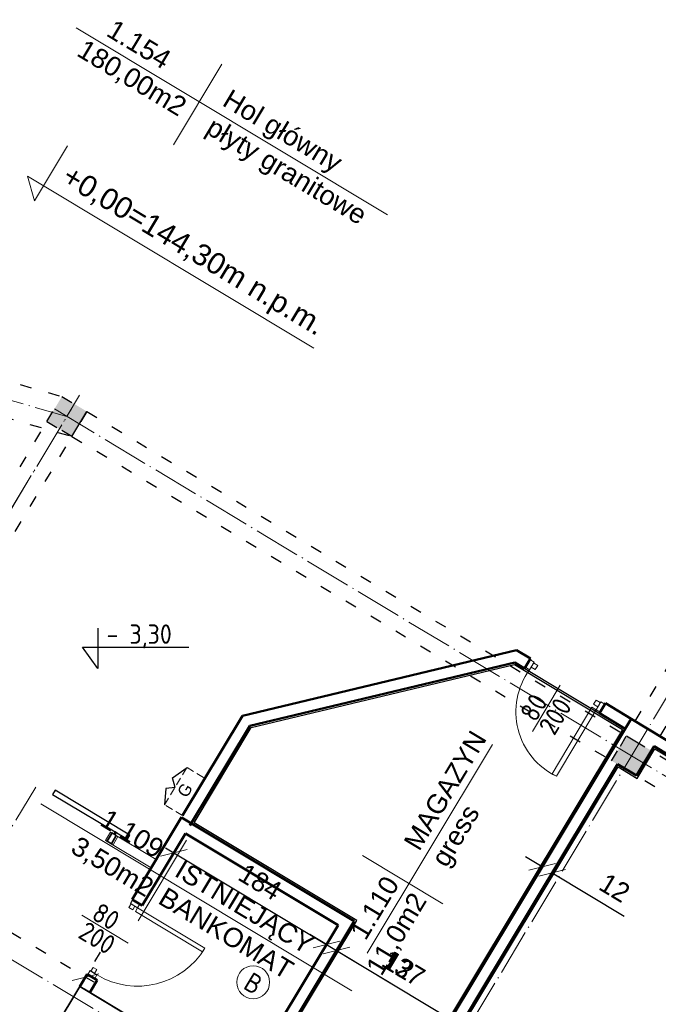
# Model space of a CAD drawing. Header units: millimetres. Extents: x -642 to 14033, y 1994 to 13520.
# Tile 19 of 72: x 6040 to 6699, y 4703 to 5719. Entities that reach past the tile are written whole.
import ezdxf

# ---------------------------------------------------------------- set-up
doc = ezdxf.new("R2010")
doc.units = ezdxf.units.MM
for name, pattern in [('ACAD_ISO03W100', [30, 12, -18]), ('ACAD_ISO04W100', [30.5, 24, -3, 0.5, -3]), ('KRESKOWA_X2', [12, 8, -4])]:
    doc.linetypes.add(name, pattern=pattern)
for name, color, linetype, lineweight in [('drzwi', 140, 'Continuous', 13), ('okno', 2, 'Continuous', 13), ('opisy drzwi', 40, 'Continuous', 13), ('opisy pom', 3, 'Continuous', 18), ('opisy pom.50', 3, 'Continuous', 20), ('podciąg', 10, 'ACAD_ISO03W100', 25), ('symetria', 7, 'ACAD_ISO04W100', 9), ('wymiary', 1, 'Continuous', 13), ('ściana', 4, 'Continuous', 50)]:
    doc.layers.add(name, color=color, linetype=linetype, lineweight=lineweight)
doc.layers.add('POWIERZCHNIA', color=123, linetype='Continuous', plot=False)
doc.styles.add('ISO', font='isocp.shx')
doc.styles.add('ROMANS', font='ROMANS')
doc.styles.add('SYSTEM', font='TXT')
doc.dimstyles.new('Jacek2', dxfattribs={"dimscale": 2, "dimtxt": 10, "dimasz": 10, "dimexe": 15, "dimexo": 15, "dimgap": 5, "dimtad": 1, "dimdec": 0, "dimzin": 0, "dimdsep": 46, "dimtxsty": 'Standard', "dimblk": 'OBLIQUE', "dimcen": 0, "dimdle": 5, "dimadec": 1, "dimazin": 0, "dimtfac": 1, "dimtdec": 0, "dimtofl": 0, "dimtmove": 0, "dimatfit": 3, "dimfxl": 1, "dimtolj": 1, "dimtzin": 0, "dimarcsym": 0})

# ---------------------------------------------------------------- blocks, each defined once
blk = doc.blocks.new('_OBLIQUE')
at = {"color": 0, "linetype": 'ByBlock'}
blk.add_line((-0.5, -0.5), (0.5, 0.5), dxfattribs=at)
blk = doc.blocks.new('*D346')
at = {"layer": 'Defpoints', "color": 0, "transparency": 16777216}
for p in [(5761, 4881.8), (5737.3, 4842.3), (6155.3, 4644.9)]:
    blk.add_point(p, dxfattribs=at)
at = {"layer": 'wymiary', "color": 0, "lineweight": -2, "transparency": 16777216}
for p, q in [((5745.6, 4856.1), (5721.8, 4816.6)), ((6140.1, 4600.2), (5728.7, 4847.4)), ((6139.9, 4619.2), (6116.1, 4579.6))]:
    blk.add_line(p, q, dxfattribs=at)
at = {"layer": 'wymiary', "color": 0, "lineweight": -2, "transparency": 16777216, "xscale": 20, "yscale": 20, "zscale": 20}
for p, rotation in [((5737.3, 4842.3), 148.9999999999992), ((6131.6, 4605.4), 328.9999999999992)]:
    blk.add_blockref('_OBLIQUE', p, dxfattribs=dict(at, rotation=rotation))
at = {"layer": 'wymiary', "color": 0, "transparency": 16777216, "insert": (5944.7, 4741), "char_height": 20, "attachment_point": 5, "rotation": 329}
blk.add_mtext('\\A1;460', dxfattribs=at)
blk = doc.blocks.new('*D348')
at = {"layer": 'Defpoints', "color": 0, "linetype": 'ACAD_ISO03W100', "transparency": 16777216}
for p in [(5853.4, 4870.6), (6107.9, 4731), (6102, 4721.2)]:
    blk.add_point(p, dxfattribs=at)
at = {"layer": 'wymiary', "color": 0, "linetype": 'ACAD_ISO03W100', "lineweight": -2, "transparency": 16777216}
for p, q in [((5868.9, 4896.3), (5874.8, 4906.1)), ((5850.8, 4885.5), (6116.5, 4725.9)), ((6117.5, 4747), (6123.4, 4756.7))]:
    blk.add_line(p, q, dxfattribs=at)
at = {"layer": 'wymiary', "color": 0, "linetype": 'ACAD_ISO03W100', "lineweight": -2, "transparency": 16777216, "xscale": 20, "yscale": 20, "zscale": 20}
for p, rotation in [((5859.3, 4880.4), 148.9999999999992), ((6107.9, 4731), 328.9999999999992)]:
    blk.add_blockref('_OBLIQUE', p, dxfattribs=dict(at, rotation=rotation))
at = {"layer": 'wymiary', "color": 0, "linetype": 'ACAD_ISO03W100', "transparency": 16777216, "insert": (5993.9, 4822.9), "char_height": 20, "attachment_point": 5, "rotation": 329}
blk.add_mtext('\\A1;290', dxfattribs=at)
blk = doc.blocks.new('*D386')
at = {"layer": 'Defpoints', "color": 0, "transparency": 16777216}
for p in [(6199, 4859.3), (6356.7, 4764.6), (6356.7, 4764.6)]:
    blk.add_point(p, dxfattribs=at)
at = {"layer": 'wymiary', "color": 0, "lineweight": -2, "transparency": 16777216}
blk.add_line((6190.4, 4864.5), (6365.3, 4759.4), dxfattribs=at)
at = {"layer": 'wymiary', "color": 0, "lineweight": -2, "transparency": 16777216, "xscale": 20, "yscale": 20, "zscale": 20}
for p, rotation in [((6199, 4859.3), 148.9999999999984), ((6356.7, 4764.6), 328.9999999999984)]:
    blk.add_blockref('_OBLIQUE', p, dxfattribs=dict(at, rotation=rotation))
at = {"layer": 'wymiary', "color": 0, "transparency": 16777216, "insert": (6288.1, 4829.1), "char_height": 20, "attachment_point": 5, "rotation": 329}
blk.add_mtext('\\A1;184', dxfattribs=at)
blk = doc.blocks.new('*D387')
at = {"layer": 'Defpoints', "color": 0, "transparency": 16777216}
for p in [(6356.7, 4764.6), (6367, 4758.4), (6367, 4758.4)]:
    blk.add_point(p, dxfattribs=at)
at = {"layer": 'wymiary', "color": 0, "lineweight": -2, "transparency": 16777216}
for p, q in [((6356.7, 4764.6), (6339.6, 4774.9)), ((6367, 4758.4), (6441.3, 4713.7))]:
    blk.add_line(p, q, dxfattribs=at)
at = {"layer": 'wymiary', "color": 0, "lineweight": -2, "transparency": 16777216, "xscale": 20, "yscale": 20, "zscale": 20}
for p, rotation in [((6356.7, 4764.6), 328.9999999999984), ((6367, 4758.4), 148.9999999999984)]:
    blk.add_blockref('_OBLIQUE', p, dxfattribs=dict(at, rotation=rotation))
at = {"layer": 'wymiary', "color": 0, "transparency": 16777216, "insert": (6431.6, 4742.9), "char_height": 20, "attachment_point": 5, "rotation": 329}
blk.add_mtext('\\A1;12', dxfattribs=at)
blk = doc.blocks.new('*D388')
at = {"layer": 'Defpoints', "color": 0, "transparency": 16777216}
for p in [(6367, 4758.4), (6484.9, 4687.6), (6484.9, 4687.6)]:
    blk.add_point(p, dxfattribs=at)
at = {"layer": 'wymiary', "color": 0, "lineweight": -2, "transparency": 16777216}
blk.add_line((6358.4, 4763.5), (6493.4, 4682.4), dxfattribs=at)
at = {"layer": 'wymiary', "color": 0, "lineweight": -2, "transparency": 16777216, "xscale": 20, "yscale": 20, "zscale": 20}
for p, rotation in [((6367, 4758.4), 148.9999999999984), ((6484.9, 4687.6), 328.9999999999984)]:
    blk.add_blockref('_OBLIQUE', p, dxfattribs=dict(at, rotation=rotation))
at = {"layer": 'wymiary', "color": 0, "transparency": 16777216, "insert": (6436.2, 4740.1), "char_height": 20, "attachment_point": 5, "rotation": 329}
blk.add_mtext('\\A1;137', dxfattribs=at)
blk = doc.blocks.new('*D390')
at = {"layer": 'Defpoints', "color": 0, "transparency": 16777216}
for p in [(6602.4, 4883.2), (6612.7, 4877), (6589.6, 4838.6)]:
    blk.add_point(p, dxfattribs=at)
at = {"layer": 'wymiary', "color": 0, "lineweight": -2, "transparency": 16777216}
for p, q in [((6579.3, 4844.8), (6562.2, 4855.1)), ((6587, 4857.5), (6563.9, 4819.1)), ((6597.2, 4851.3), (6574.2, 4812.9)), ((6589.6, 4838.6), (6663.9, 4794))]:
    blk.add_line(p, q, dxfattribs=at)
at = {"layer": 'wymiary', "color": 0, "lineweight": -2, "transparency": 16777216, "xscale": 20, "yscale": 20, "zscale": 20}
for p, rotation in [((6579.3, 4844.8), 328.9999999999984), ((6589.6, 4838.6), 148.9999999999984)]:
    blk.add_blockref('_OBLIQUE', p, dxfattribs=dict(at, rotation=rotation))
at = {"layer": 'wymiary', "color": 0, "transparency": 16777216, "insert": (6654.2, 4823.1), "char_height": 20, "attachment_point": 5, "rotation": 329}
blk.add_mtext('\\A1;12', dxfattribs=at)
blk = doc.blocks.new('*D594')
at = {"layer": 'Defpoints', "color": 0, "transparency": 16777216}
for p in [(5730, 4712.8), (5715, 4687.8), (6312.9, 4362.6)]:
    blk.add_point(p, dxfattribs=at)
at = {"layer": 'wymiary', "color": 0, "lineweight": -2, "transparency": 16777216}
for p, q in [((5714.6, 4687.1), (5699.6, 4662.1)), ((6306.5, 4332.4), (5706.4, 4692.9)), ((6297.5, 4336.9), (6282.4, 4311.8))]:
    blk.add_line(p, q, dxfattribs=at)
at = {"layer": 'wymiary', "color": 0, "lineweight": -2, "transparency": 16777216, "xscale": 20, "yscale": 20, "zscale": 20}
for p, rotation in [((5715, 4687.8), 148.9999999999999), ((6297.9, 4337.6), 328.9999999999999)]:
    blk.add_blockref('_OBLIQUE', p, dxfattribs=dict(at, rotation=rotation))
at = {"layer": 'wymiary', "color": 0, "transparency": 16777216, "insert": (6016.7, 4529.8), "char_height": 20, "attachment_point": 5, "rotation": 329}
blk.add_mtext('\\A1;680', dxfattribs=at)

msp = doc.modelspace()

# ---------------------------------------------------------------- hatches: boundary and pattern name
at = {"layer": 'podciąg', "lineweight": -3}
for points in [[(6083.6, 5330.3), (6109.3, 5314.8), (6093.8, 5289.1), (6068.1, 5304.6)], [(6666.4, 4980), (6692.1, 4964.6), (6676.7, 4938.9), (6651, 4954.3)]]:
    msp.add_hatch(color=256, dxfattribs=at).paths.add_polyline_path(points)

# ---------------------------------------------------------------- linework, layer by layer
msp.add_line((6093.8, 5289.1), (6109.3, 5314.8))
at = {"ltscale": 2}
msp.add_lwpolyline([(6120.5, 5091.1), (6120.5, 5049.4), (6104.9, 5071.5), (6214.4, 5071.5)], dxfattribs=at)
for points in [[(6200.3, 4926.7), (6197.6, 4936.8), (6212.7, 4947.3)], [(6200.3, 4926.7), (6190.9, 4925.6), (6189.6, 4908.9)]]:
    msp.add_lwpolyline(points)
msp.add_lwpolyline([(6073.9, 4919.5), (6151.1, 4873.2), (6153.6, 4877.5), (6076.5, 4923.8)], close=True)
at = {"layer": 'drzwi'}
for points in [[(6571, 5056.1, 0), (6566.7, 5058.7, 0), (6562, 5050.8, 0), (6566.3, 5048.3, 0), (6571, 5056.1, 0)], [(6571, 5056.1, 0), (6566.7, 5058.7, 0), (6562, 5050.8, 0), (6566.3, 5048.3, 0), (6571, 5056.1, 0)], [(6571, 5056.1, 0), (6566.7, 5058.7, 0), (6562, 5050.8, 0), (6566.3, 5048.3, 0), (6571, 5056.1, 0)], [(6570.5, 5055.3, 0), (6574.8, 5052.7, 0), (6572.2, 5048.4, 0), (6567.9, 5051, 0), (6570.5, 5055.3, 0)], [(6570.5, 5055.3, 0), (6574.8, 5052.7, 0), (6572.2, 5048.4, 0), (6567.9, 5051, 0), (6570.5, 5055.3, 0)], [(6570.5, 5055.3, 0), (6574.8, 5052.7, 0), (6572.2, 5048.4, 0), (6567.9, 5051, 0), (6570.5, 5055.3, 0)], [(6639.2, 5014.4, 0), (6634.9, 5016.9, 0), (6632.4, 5012.6, 0), (6636.7, 5010.1, 0), (6639.2, 5014.4, 0)], [(6639.2, 5014.4, 0), (6634.9, 5016.9, 0), (6632.4, 5012.6, 0), (6636.7, 5010.1, 0), (6639.2, 5014.4, 0)], [(6639.2, 5014.4, 0), (6634.9, 5016.9, 0), (6632.4, 5012.6, 0), (6636.7, 5010.1, 0), (6639.2, 5014.4, 0)], [(6639.7, 5015.2, 0), (6644, 5012.6, 0), (6639.1, 5004.5, 0), (6634.9, 5007, 0), (6639.7, 5015.2, 0)], [(6639.7, 5015.2, 0), (6644, 5012.6, 0), (6639.1, 5004.5, 0), (6634.9, 5007, 0), (6639.7, 5015.2, 0)], [(6639.7, 5015.2, 0), (6644, 5012.6, 0), (6639.1, 5004.5, 0), (6634.9, 5007, 0), (6639.7, 5015.2, 0)], [(6634.9, 5007, 0), (6630.6, 5009.6, 0), (6589.7, 4940.8, 0), (6594, 4938.3, 0), (6634.9, 5007, 0)], [(6634.9, 5007, 0), (6630.6, 5009.6, 0), (6589.7, 4940.8, 0), (6594, 4938.3, 0), (6634.9, 5007, 0)], [(6634.9, 5007, 0), (6630.6, 5009.6, 0), (6589.7, 4940.8, 0), (6594, 4938.3, 0), (6634.9, 5007, 0)], [(6154.3, 4807, 0), (6156.7, 4810.9, 0), (6164, 4806.4, 0), (6161.7, 4802.6, 0), (6154.3, 4807, 0)], [(6155.1, 4806.6, 0), (6152.8, 4802.7, 0), (6156.6, 4800.4, 0), (6158.9, 4804.2, 0), (6155.1, 4806.6, 0)], [(6161.7, 4802.6, 0), (6159.4, 4798.7, 0), (6228.8, 4757, 0), (6231.1, 4760.9, 0), (6161.7, 4802.6, 0)], [(6112.6, 4737.6, 0), (6110.3, 4733.7, 0), (6117.4, 4729.5, 0), (6119.7, 4733.3, 0), (6112.6, 4737.6, 0)], [(6113.4, 4737.1, 0), (6115.7, 4741, 0), (6119.5, 4738.7, 0), (6117.2, 4734.8, 0), (6113.4, 4737.1, 0)]]:
    msp.add_polyline3d(points, dxfattribs=at)
for centre, radius, start, end in [((6626.1, 5004.8), 73.9, 144.284, 244.2241), ((6626.1, 5004.8), 73.9, 144.284, 244.2241), ((6626.1, 5004.8), 73.9, 144.284, 244.2241), ((6161.7, 4802.6), 81, 239, 329)]:
    msp.add_arc(centre, radius, start, end, dxfattribs=at)
at = {"layer": 'okno', "ltscale": 0.5}
for p, q in [((6128.5, 4872.1), (6133.7, 4880.7)), ((6133.7, 4880.7), (6180.8, 4852.4)), ((6128.5, 4872.1), (6175.6, 4843.8)), ((6136.3, 4867.5), (6141.4, 4876.1))]:
    msp.add_line(p, q, dxfattribs=at)
at = {"layer": 'opisy drzwi'}
for p, q in [((6598, 5032.3), (6569.2, 4984.3)), ((6152, 4766.1), (6104, 4795))]:
    msp.add_line(p, q, dxfattribs=at)
msp.add_circle((6281, 4725.6), 17, dxfattribs=at)
at = {"layer": 'opisy pom'}
for p, q in [((6098.3, 5710.9), (6419.5, 5517.9)), ((6248.7, 5673.4), (6198.7, 5590.2)), ((6089.4, 5589.2), (6055.1, 5532.2)), ((6047.9, 5557.8), (6343.6, 5380.2)), ((6055.1, 5532.2), (6047.9, 5557.8)), ((6398.7, 4755.5), (6528.1, 4970.9)), ((6061.8, 4909.7), (6383, 4716.7)), ((6212.2, 4872.2), (6162.2, 4789)), ((6393.7, 4856.3), (6476.7, 4806.4))]:
    msp.add_line(p, q, dxfattribs=at)
at = {"layer": 'opisy pom', "linetype": 'KRESKOWA_X2'}
msp.add_lwpolyline([(6212.7, 4947.3), (6231.1, 4936.2), (6208, 4897.8), (6189.6, 4908.9)], close=True, dxfattribs=at)
at = {"layer": 'podciąg'}
for p, q in [((5405.9, 5524.5), (6083.6, 5330.3)), ((5416.1, 5483.4), (6093.8, 5289.1)), ((6083.6, 5330.3), (9392.6, 3342)), ((6068.1, 5304.6), (9377.2, 3316.3)), ((6061.6, 5293.8), (5819.6, 4890.9)), ((6087.4, 5278.4), (5845.3, 4875.5)), ((6660, 4969.3), (6818.8, 5233.7)), ((6685.7, 4953.9), (6840.9, 5213.5))]:
    msp.add_line(p, q, dxfattribs=at)
at = {"layer": 'podciąg', "lineweight": -3}
for points in [[(6083.6, 5330.3), (6109.3, 5314.8), (6093.8, 5289.1), (6068.1, 5304.6)], [(6666.4, 4980), (6692.1, 4964.6), (6676.7, 4938.9), (6651, 4954.3)]]:
    msp.add_lwpolyline(points, close=True, dxfattribs=at)
at = {"layer": 'POWIERZCHNIA'}
for points in [[(6217.1, 4889.6), (6277.6, 4990.2), (6551, 5055.8), (6665, 4987.3), (6398.2, 4543.3), (6393.9, 4545.9), (6280.3, 4614.1), (6385.1, 4788.6), (6217.1, 4889.7)], [(6676.7, 4938.9), (6695, 4969.3), (6952.1, 4814.8), (6685.3, 4370.8), (6408.5, 4537.1), (6657, 4950.7), (6676.7, 4938.9), (6695, 4969.3)]]:
    msp.add_lwpolyline(points, dxfattribs=at)
for points in [[(6219.9, 4890.3), (6278.9, 4988.5), (6550.6, 5053.7), (6662.2, 4986.6), (6397.5, 4546), (6394.9, 4547.6), (6283.1, 4614.8), (6387.9, 4789.3)], [(6695.6, 4966.5), (6949.4, 4814.1), (6684.6, 4373.5), (6411.2, 4537.8), (6657.7, 4948), (6677.4, 4936.1)]]:
    msp.add_lwpolyline(points, close=True, dxfattribs=at)
at = {"layer": 'symetria', "linetype": 'ACAD_ISO04W100', "ltscale": 2}
for p, q in [((5411, 5503.9), (6088.7, 5309.7)), ((5712.1, 4682.9), (6101.8, 5331.6)), ((5807.3, 4841.4), (6093, 5317)), ((6075.8, 5317.4), (9384.9, 3329.1)), ((6285.8, 4317.5), (6831.7, 5225.9)), ((5658.9, 4265.4), (6056.5, 4927.1)), ((5813.2, 4880.3), (9122.2, 2892))]:
    msp.add_line(p, q, dxfattribs=at)
at = {"layer": 'ściana'}
for p, q in [((6269.9, 5000.7), (6552.9, 5068.6)), ((6567.4, 5059.9), (6552.9, 5068.6)), ((6277.6, 4990.2), (6551, 5055.8)), ((6561.2, 5049.6), (6551, 5055.8)), ((6561.2, 5049.6), (6567.4, 5059.9)), ((6638.4, 5003.3), (6644.6, 5013.6)), ((6671.1, 4997.6), (6644.6, 5013.6)), ((6665, 4987.3), (6638.4, 5003.3)), ((6269.9, 5000.7), (6208, 4897.8)), ((6671.1, 4997.6), (6398.2, 4543.3)), ((6671.1, 4997.6), (6722.6, 4966.7)), ((6277.6, 4990.2), (6215.7, 4887.3)), ((6676.7, 4938.9), (6695, 4969.3)), ((6695, 4969.3), (6716.4, 4956.4)), ((6657, 4950.7), (6513.3, 4711.6)), ((6657, 4950.7), (6676.7, 4938.9)), ((6207.1, 4896.1), (6156.1, 4811.2)), ((6385.1, 4788.6), (6206.9, 4895.7)), ((6211, 4879.2), (6166.4, 4805)), ((6368.7, 4784.5), (6211, 4879.2)), ((6156.1, 4811.2), (6166.4, 4805)), ((6385.1, 4788.6), (6280.3, 4614.1)), ((6368.7, 4784.5), (6270, 4620.3)), ((6109.7, 4734.1), (6102, 4721.2)), ((6109.7, 4734.1), (6120, 4727.9)), ((6120, 4727.9), (6112.3, 4715)), ((6513.3, 4711.6), (6408.5, 4537.1))]:
    msp.add_line(p, q, dxfattribs=at)
at = {"layer": 'ściana', "lineweight": 35}
for p, q in [((6102, 4721.2), (6074.7, 4675.8)), ((6102, 4721.2), (6145.5, 4695.1)), ((6106.7, 4718.4), (6149.6, 4692.7))]:
    msp.add_line(p, q, dxfattribs=at)
msp.add_lwpolyline([(6134.6, 4868.5), (6130.3, 4871.1), (6135.4, 4879.7), (6139.7, 4877.1)], close=True, dxfattribs=at)

# ---------------------------------------------------------------- texts
at = {"layer": 'opisy drzwi', "style": 'ISO'}
for s, rotation, p in [('80', 59, (6572.5, 4993)), ('200', 59, (6591.8, 4979.2)), ('80', 329, (6112.8, 4791.6)), ('200', 329, (6099, 4772.3)), ('B', 328.9998, (6269.6, 4719.8))]:
    msp.add_text(s, height=20, rotation=rotation, dxfattribs=at).set_placement(p)
at = {"layer": 'opisy pom', "attachment_point": 1, "style": 'SYSTEM'}
for s, insert, char_height, rotation in [('{\\fArial|b0|i0|c238|p34;  1.154         Hol główny\\P180,00m2    płyty granitowe}', (6125.1, 5728.5), 20, 329), ('{\\fArial|b0|i0|c238|p34;+0,00=144,30m n.p.m.}', (6093.2, 5570.5), 22, 329), ('{\\fArial|b0|i0|c238|p34;        1.110     MAGAZYN                       \\P     11,0m2     gress}', (6348.3, 4725.3), 19.8, 59), ('G', (6201.8, 4921.6), 12.5, 59), ('{\\fArial|b0|i0|c238|p34;1.109}', (6131.7, 4905.4), 19.8, 329), ('{\\fArial|b0|i0|c238|p34;3,50m2  }', (6101.4, 4877.4), 19.8, 329), ('{\\fArial|b0|i0|c238|p34;      ISTNIEJĄCY\\P      BANKOMAT}', (6169.2, 4876.7), 19.8, 329)]:
    msp.add_mtext(s, dxfattribs=dict(at, insert=insert, char_height=char_height, rotation=rotation))
at = {"layer": 'opisy pom.50', "insert": (6129.6, 5095), "char_height": 20, "attachment_point": 1, "style": 'ROMANS'}
msp.add_mtext('{\\Fisocp.shx;- 3,30}', dxfattribs=at)

# ---------------------------------------------------------------- dimensions: what is measured, and where the dimension line sits
at = {"layer": 'wymiary', "linetype": 'ACAD_ISO03W100'}
dim = msp.add_linear_dim(base=(6107.9, 4731), p1=(5853.4, 4870.6), p2=(6102, 4721.2), angle=329, dimstyle='Jacek2', dxfattribs=at)
dim.commit()
dim.dimension.update_dxf_attribs({"geometry": '*D348', "text_midpoint": (5993.9, 4822.9)})
at = {"layer": 'wymiary'}
for base, p1, p2, picture, middle in [((5737.3, 4842.3), (6155.3, 4644.9), (5761, 4881.8), '*D346', (5944.7, 4741)), ((6589.6, 4838.6), (6602.4, 4883.2), (6612.7, 4877), '*D390', (6654.2, 4823.1)), ((6356.7, 4764.6), (6199, 4859.3), (6356.7, 4764.6), '*D386', (6288.1, 4829.1)), ((6367, 4758.4), (6356.7, 4764.6), (6367, 4758.4), '*D387', (6431.6, 4742.9))]:
    dim = msp.add_linear_dim(base=base, p1=p1, p2=p2, angle=329, dimstyle='Jacek2', dxfattribs=at)
    dim.commit()
    dim.dimension.update_dxf_attribs({"geometry": picture, "text_midpoint": middle})
dim = msp.add_linear_dim(base=(6484.9, 4687.6), p1=(6367, 4758.4), p2=(6484.9, 4687.6), angle=329, text='137', dimstyle='Jacek2', dxfattribs=at)
dim.commit()
dim.dimension.update_dxf_attribs({"geometry": '*D388', "text_midpoint": (6436.2, 4740.1)})
dim = msp.add_aligned_dim(p1=(6312.9, 4362.6), p2=(5730, 4712.8), distance=29.2, dimstyle='Jacek2', dxfattribs=at)
dim.commit()
dim.dimension.update_dxf_attribs({"geometry": '*D594', "text_midpoint": (6016.7, 4529.8)})

doc.saveas('drawing.dxf')
